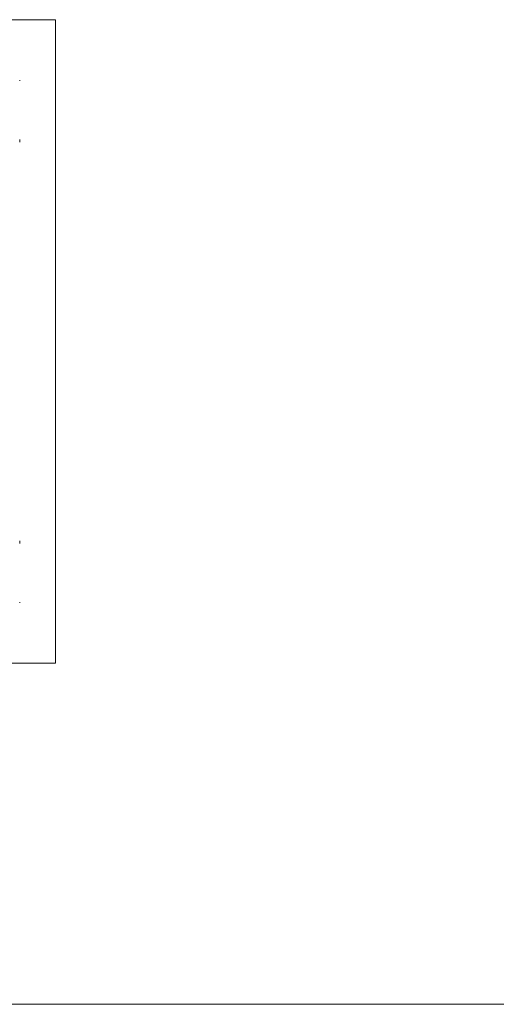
# Model space of a CAD drawing. Header units: millimetres. Extents: x 0 to 837, y 0 to 589.
# Tile 44 of 166: x 504 to 589, y 5 to 179. Entities that reach past the tile are written whole.
import ezdxf

# ---------------------------------------------------------------- set-up
doc = ezdxf.new("R2010")
doc.units = ezdxf.units.MM
doc.layers.add('1', color=7, linetype='Continuous', true_color=0xffffff)
doc.layers.add('256', color=7, linetype='Continuous', true_color=0xffffff)

msp = doc.modelspace()

# ---------------------------------------------------------------- linework, layer by layer
at = {"layer": '1', "color": 251, "linetype": 'Continuous', "lineweight": 18}
for p, q in [((510.845, 178.964), (373.329, 178.964)), ((510.845, 178.964), (510.845, 65.259)), ((373.329, 65.259), (510.845, 65.259))]:
    msp.add_line(p, q, dxfattribs=at)
at = {"layer": '1', "color": 143, "linetype": 'Continuous', "lineweight": 18}
for points, knots in [([(504.495, 168.305), (504.495, 168.305), (504.495, 168.303), (504.495, 168.297), (504.495, 168.294), (504.495, 168.286), (504.495, 168.282), (504.495, 168.267), (504.495, 168.253), (504.495, 168.226), (504.495, 168.216), (504.495, 168.194), (504.495, 168.181), (504.495, 168.167)], [0, 0, 0, 0, 0.25, 0.25, 0.375, 0.375, 0.5, 0.5, 0.75, 0.75, 0.875, 0.875, 1, 1, 1, 1]), ([(504.495, 157.788), (504.495, 157.774), (504.495, 157.759), (504.495, 157.727), (504.495, 157.71), (504.495, 157.658), (504.495, 157.622), (504.495, 157.566), (504.495, 157.547), (504.495, 157.509), (504.495, 157.49), (504.495, 157.431), (504.495, 157.392), (504.495, 157.353)], [0, 0, 0, 0, 0.125, 0.125, 0.25, 0.25, 0.5, 0.5, 0.625, 0.625, 0.75, 0.75, 1, 1, 1, 1]), ([(504.495, 86.869), (504.495, 86.83), (504.495, 86.791), (504.495, 86.733), (504.495, 86.714), (504.495, 86.676), (504.495, 86.657), (504.495, 86.601), (504.495, 86.564), (504.495, 86.512), (504.495, 86.496), (504.495, 86.464), (504.495, 86.449), (504.495, 86.435)], [0, 0, 0, 0, 0.25, 0.25, 0.375, 0.375, 0.5, 0.5, 0.75, 0.75, 0.875, 0.875, 1, 1, 1, 1]), ([(504.495, 76.056), (504.495, 76.042), (504.495, 76.029), (504.495, 76.006), (504.495, 75.996), (504.495, 75.969), (504.495, 75.956), (504.495, 75.941), (504.495, 75.936), (504.495, 75.929), (504.495, 75.926), (504.495, 75.919), (504.495, 75.917), (504.495, 75.917)], [0, 0, 0, 0, 0.1251214, 0.1251214, 0.2502427, 0.2502427, 0.5004855, 0.5004855, 0.6256068, 0.6256068, 0.7507282, 0.7507282, 1, 1, 1, 1])]:
    msp.add_open_spline(points, degree=3, knots=knots, dxfattribs=at)
at = {"layer": '256', "color": 3, "linetype": 'Continuous', "lineweight": 18}
msp.add_line((15, 5), (836, 5), dxfattribs=at)

doc.saveas('drawing.dxf')
